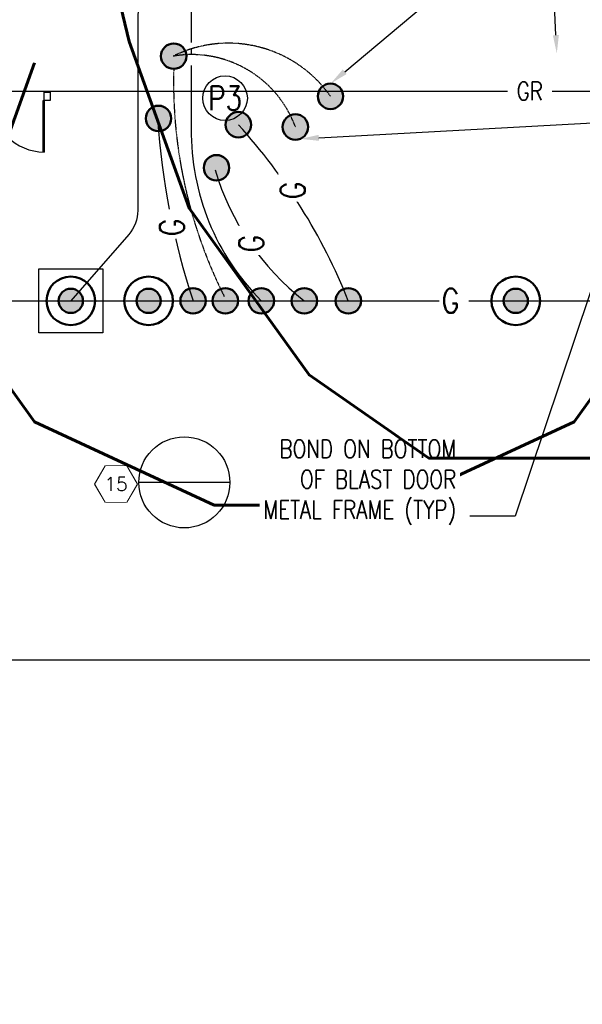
# Model space of a CAD drawing. Header units: inches. Extents: x -25468 to 19105, y -1299 to 1899.
# Tile 4 of 35: x -697 to -327, y -1299 to -651. Entities that reach past the tile are written whole.
import ezdxf
from ezdxf import colors
from ezdxf.entities.mleader import LeaderData, LeaderLine
from ezdxf.enums import TextEntityAlignment as Align
from ezdxf.math import Vec2, Vec3

# ---------------------------------------------------------------- set-up
doc = ezdxf.new("R2010")
doc.units = ezdxf.units.IN
doc.header["$MEASUREMENT"] = 0
doc.set_wipeout_variables(frame=1)
doc.linetypes.add('CENTER2', pattern=[1.125, 0.75, -0.125, 0.125, -0.125])
for name, color, linetype, lineweight in [('E-ANNO-KEYN', 2, 'Continuous', 25), ('E-ANNO-SYMB', 2, 'Continuous', 25), ('E-ANNO-TEXT', 2, 'Continuous', 25), ('E-GRND-CIRC', 4, 'Continuous', 50), ('E-GRND-PLST', 4, 'CENTER2', 50), ('G-Anno-Std-Scrn', 8, 'Continuous', 35), ('G-Bgrd-Std-Scrn', 8, 'Continuous', 35)]:
    doc.layers.add(name, color=color, linetype=linetype, lineweight=lineweight)
doc.layers.add('G-ANNO-SYMB', color=2, linetype='Continuous')
doc.styles.add('Annotative', font='romans.shx', dxfattribs={"width": 0.8, "height": 0.125})
doc.styles.get("Standard").update_dxf_attribs({"font": 'romans.shx', "width": 0.8})
doc.styles.add('Text', font='romans.shx', dxfattribs={"width": 0.8, "height": 0.125})

# ---------------------------------------------------------------- blocks, each defined once
blk = doc.blocks.new('GNDROD')
h = blk.add_hatch(color=256)
edge = h.paths.add_edge_path()
edge.add_arc((0, 0), 0.0625, 0, 360)
for radius in [0.125, 0.0625]:
    blk.add_circle((0, 0), radius)
blk = doc.blocks.new('CONDDN')
h = blk.add_hatch(color=256)
edge = h.paths.add_edge_path()
edge.add_arc((0, 0), 0.0622, 0, 360)
blk.add_circle((0, 0), 0.0622)
blk = doc.blocks.new('POWER REEL')
at = {"layer": 'E-GRND-CIRC', "lineweight": -3}
blk.add_circle((0, 0), 14.68, dxfattribs=at)
at = {"layer": 'E-GRND-CIRC', "lineweight": -3, "style": 'Annotative', "width": 0.8}
blk.add_attdef('PX', text='', height=16, dxfattribs=at).set_placement((0, 0), align=Align.MIDDLE_CENTER)
blk = doc.blocks.new('_DetailCallout')
at = {"transparency": 16777216}
blk.add_line((0.3125, 0), (-0.3125, 0), dxfattribs=at)
blk.add_circle((0, 0), 0.3125, dxfattribs=at)
at = {"layer": 'E-ANNO-SYMB', "transparency": 16777216, "style": 'Annotative', "width": 0.8}
for tag, p in [('SHEETNUMBER', (0, -0.1562)), ('VIEWNUMBER', (0, 0.0208))]:
    blk.add_attdef(tag, text='', height=12, dxfattribs=at).set_placement(p, align=Align.CENTER)
blk = doc.blocks.new('_TagHexagon')
at = {"color": 0, "linetype": 'ByBlock', "transparency": 16777216}
for points in [[(-0.1443, 0), (-0.0722, 0.125), (0.0722, 0.125), (0.1443, 0), (0.0722, -0.125), (-0.0722, -0.125)], [(-0.1423, 0), (-0.0712, 0.1233), (0.0712, 0.1233), (0.1423, 0), (0.0712, -0.1233), (-0.0712, -0.1233)]]:
    blk.add_lwpolyline(points, close=True, dxfattribs=at)
at = {"color": 0, "linetype": 'ByBlock', "lineweight": -3, "transparency": 16777216}
blk.add_wipeout([(-0.1423, 0), (-0.0712, 0.1233), (0.0712, 0.1233), (0.1423, 0), (0.0712, -0.1233), (-0.0712, -0.1233)], dxfattribs=at)
at = {"color": 0, "transparency": 16777216, "style": 'Text'}
blk.add_attdef('TAGNUMBER', text='', height=0.0938, dxfattribs=at).set_placement((0, -0.0469), align=Align.CENTER)
blk = doc.blocks.new('*U13')
at = {"linetype": 'Continuous', "lineweight": -3}
blk.add_line((0.3125, 0), (23.3117, 0), dxfattribs=at)
at = {"linetype": 'Continuous', "lineweight": -3, "style": 'Annotative', "width": 0.8}
blk.add_attdef('X#', text='', height=0.125, dxfattribs=at).set_placement((0, 0.0469), align=Align.BOTTOM_CENTER)
blk.add_attdef('X-###', text='', height=0.125, dxfattribs=at).set_placement((0, -0.0469), align=Align.TOP_CENTER)

msp = doc.modelspace()

# ---------------------------------------------------------------- linework, layer by layer
at = {"layer": 'E-GRND-CIRC', "lineweight": -3}
msp.add_line((-584.0724, -543.8271), (-584.0724, -665.834), dxfattribs=at)
for points in [[(648.0157, -380), (648.0157, 36), (-648.0157, 36), (-648.0157, -380), (-850.3421, -380), (-850.3421, -836), (850.3734, -836), (850.3734, -380)], [(-684.5416, -857.1353), (-684.5416, -814.8647), (-642.271, -814.8647), (-642.271, -857.1353)]]:
    msp.add_lwpolyline(points, close=True, dxfattribs=at)
msp.add_arc((-122.615, -683.7359), 484.791, 183.8572752, 198.3054078, dxfattribs=at)
at = {"layer": 'E-GRND-PLST', "lineweight": -3, "ltscale": 0.5}
for centre, radius, start, end in [((-559.564, -748.4281), 82.0633, 35.036345, 116.3459159), ((-280.4246, -691.8779), 315.3238, 178.4397417, 206.6491465)]:
    msp.add_arc(centre, radius, start, end, dxfattribs=at)
at = {"layer": 'G-Anno-Std-Scrn', "lineweight": -3}
for points in [[(-676.9844, -703.9932), (-680.9844, -703.9932), (-680.9844, -698.6333), (-676.9844, -698.6333)], [(-680.9844, -703.994), (-680.9844, -738), (-681.651, -738), (-681.651, -703.994)]]:
    msp.add_lwpolyline(points, close=True, dxfattribs=at)
msp.add_arc((-680.9844, -703.994), 34, 180, 270, dxfattribs=at)
at = {"layer": 'G-Bgrd-Std-Scrn', "lineweight": -3}
msp.add_line((-976, -698), (896.7796, -698), dxfattribs=at)

# ---------------------------------------------------------------- block references
at = {"layer": 'E-GRND-CIRC', "lineweight": -3, "yscale": 135, "zscale": 135}
for p, xscale in [((-595.6315, -674.8886), -135), ((-492.3715, -701.3159), -135), ((-515.4875, -721.5253), -135), ((-582.8735, -836), 135), ((-561.6527, -836), -135), ((-537.9527, -836), -135)]:
    msp.add_blockref('CONDDN', p, dxfattribs=dict(at, xscale=xscale))
at = {"layer": 'E-GRND-CIRC', "lineweight": -3, "rotation": 270}
for name, p, xscale, yscale, zscale in [('CONDDN', (-605.6524, -715.9191), -135, 135, 135), ('CONDDN', (-553.0225, -720.0253), -135, 135, 135), ('GNDROD', (-663.4063, -836), -128, 128, 128), ('GNDROD', (-612.1901, -836), 128, 128, 128), ('GNDROD', (-370.3421, -836), 128, 128, 128)]:
    msp.add_blockref(name, p, dxfattribs=dict(at, xscale=xscale, yscale=yscale, zscale=zscale))
at = {"layer": 'G-ANNO-SYMB', "lineweight": -3, "xscale": 96, "yscale": 96, "zscale": 96}
msp.add_blockref('*U13', (-1089.0879, -1072.3434), dxfattribs=at)

# ---------------------------------------------------------------- next in the draw order: leaders
at = {"layer": 'E-ANNO-TEXT', "lineweight": -3}
ml = msp.add_multileader_mtext('Standard', dxfattribs=at)
ml.set_content('BOND TO BLAST DOOR POWER \\PREEL (TYP)', color=256, style='Annotative')
ml.set_leader_properties(color=1)
ml.build(insert=Vec2(0, 0))
ml.multileader.update_dxf_attribs({"text_right_attachment_type": 3, "dogleg_length": 0.36, "arrow_head_size": 12, "scale": 96})
ctx = ml.context
ctx.base_point, ctx.scale, ctx.char_height, ctx.arrow_head_size, ctx.landing_gap_size, ctx.plane_origin = Vec3(375.8015, -565.2439), 96, 12, 12, 9, Vec3(511.0653, -691.5189)
ctx.right_attachment, ctx.text_align_type = 3, 2
notes = []
notes.append((ctx, [(1, (1, 1, 0), (529.7314, -607.5296), (-1, 0), 20.2727, [(0, [(564.6493, -693.6179)], 0, [])])]))
ctx.mtext.insert, ctx.mtext.width, ctx.mtext.alignment, ctx.mtext.flow_direction = Vec3(500.4587, -557.2439), 122.879807, 3, 5
ctx.mtext.has_bg_fill, ctx.mtext.bg_color, ctx.mtext.bg_scale_factor, ctx.mtext.bg_transparency, ctx.mtext.use_window_bg_color = 1, -1073741824, 1.2, 0, 1
at = {"layer": 'E-GRND-CIRC', "lineweight": -3}
ml = msp.add_multileader_mtext('Standard', dxfattribs=at)
ml.set_content('G', color=(0, 178, 178), style='Annotative')
ml.set_leader_properties(color=1)
ml.build(insert=Vec2(0, 0))
ml.multileader.update_dxf_attribs({"leader_type": 0, "text_right_attachment_type": 3, "dogleg_length": 0.36, "arrow_head_size": 16, "scale": 128})
ctx = ml.context
ctx.base_point, ctx.scale, ctx.char_height, ctx.arrow_head_size, ctx.landing_gap_size, ctx.plane_origin = Vec3(-420.3991, -835.8977), 128, 16, 16, 1.3333, Vec3(-299.5389, -831.1583)
ctx.right_attachment = 3
notes.append((ctx, [(1, (1, 1, 0), (-453.6365, -835.8977), (1, 0), 33.2374, [(1, [(-482.3137, -882.9276)], 0, [])])]))
ctx.mtext.insert, ctx.mtext.flow_direction = Vec3(-419.0658, -827.8977), 5
ctx.mtext.has_bg_fill, ctx.mtext.bg_color, ctx.mtext.bg_scale_factor, ctx.mtext.bg_transparency, ctx.mtext.use_window_bg_color = 1, -1073741824, 1.1, 0, 1
for ctx, leaders in notes:
    for number, flags, end, landing, length, lines in leaders:
        leader = LeaderData()
        leader.index, (leader.has_last_leader_line, leader.has_dogleg_vector, leader.attachment_direction) = number, flags
        leader.last_leader_point, leader.dogleg_vector, leader.dogleg_length = Vec3(end), Vec3(landing), length
        for number, points, colour, breaks in lines:
            line = LeaderLine()
            line.index, line.vertices, line.color, line.breaks = number, Vec3.list(points), colors.encode_raw_color(colour), breaks
            leader.lines.append(line)
        ctx.leaders.append(leader)

# ---------------------------------------------------------------- next in the draw order: linework, layer by layer
msp.add_line((-584.0724, -670.5179), (-584.0724, -673.4632), dxfattribs=at)
msp.add_arc((-838.4266, -978.7628), 385.228, 21.7521934, 42.1943549, dxfattribs=at)
at = {"layer": 'E-GRND-PLST', "lineweight": -3, "ltscale": 0.5}
msp.add_arc((-583.7891, -746.6283), 72.7686, 20.1800184, 99.6464602, dxfattribs=at)

# ---------------------------------------------------------------- next in the draw order: block references
at = {"layer": 'E-GRND-CIRC', "lineweight": -3}
msp.add_blockref('POWER REEL', (-561.7951, -702.547), dxfattribs=at).add_auto_attribs({'PX': 'P3'})
at = {"layer": 'E-GRND-CIRC', "lineweight": -3, "xscale": 135, "yscale": 135, "zscale": 135}
msp.add_blockref('CONDDN', (-480.6287, -836), dxfattribs=at)

# ---------------------------------------------------------------- next in the draw order: leaders
at = {"layer": 'G-Bgrd-Std-Scrn', "lineweight": -3}
ml = msp.add_multileader_mtext('Standard', dxfattribs=at)
ml.set_content('GR', color=256, style='Annotative')
ml.set_leader_properties(color=256)
ml.build(insert=Vec2(0, 0))
ml.multileader.update_dxf_attribs({"leader_type": 0, "text_right_attachment_type": 3, "dogleg_length": 0.36, "arrow_head_size": 12})
ctx = ml.context
ctx.base_point, ctx.char_height, ctx.arrow_head_size, ctx.landing_gap_size, ctx.plane_origin = Vec3(-378.738, -697.8977), 12, 12, 9, Vec3(-249.5684, -699.1583)
ctx.right_attachment = 3
notes = []
notes.append((ctx, [(1, (1, 1, 0), (-403.6661, -697.8977), (1, 0), 24.9281, [(1, [(-432.3432, -750.9276)], 0, [])])]))
ctx.mtext.insert, ctx.mtext.flow_direction = Vec3(-369.738, -691.8977), 5
ctx.mtext.has_bg_fill, ctx.mtext.bg_color, ctx.mtext.bg_scale_factor, ctx.mtext.bg_transparency, ctx.mtext.use_window_bg_color = 1, -1027028792, 1.5, 0, 1
for ctx, leaders in notes:
    for number, flags, end, landing, length, lines in leaders:
        leader = LeaderData()
        leader.index, (leader.has_last_leader_line, leader.has_dogleg_vector, leader.attachment_direction) = number, flags
        leader.last_leader_point, leader.dogleg_vector, leader.dogleg_length = Vec3(end), Vec3(landing), length
        for number, points, colour, breaks in lines:
            line = LeaderLine()
            line.index, line.vertices, line.color, line.breaks = number, Vec3.list(points), colors.encode_raw_color(colour), breaks
            leader.lines.append(line)
        ctx.leaders.append(leader)

# ---------------------------------------------------------------- next in the draw order: leaders
at = {"layer": 'E-ANNO-TEXT', "lineweight": -3}
ml = msp.add_multileader_mtext('Standard', dxfattribs=at)
ml.set_content('GUARD \\PRAILS\\P(TYP)', color=256, style='Annotative')
ml.set_leader_properties(color=1)
ml.build(insert=Vec2(0, 0))
ml.multileader.update_dxf_attribs({"text_right_attachment_type": 3, "dogleg_length": 0.36, "arrow_head_size": 12, "scale": 96})
ctx = ml.context
ctx.base_point, ctx.scale, ctx.char_height, ctx.arrow_head_size, ctx.landing_gap_size, ctx.plane_origin = Vec3(-14.2418, -580.0019), 96, 12, 12, 9, Vec3(50.3701, -597.7847)
ctx.right_attachment, ctx.text_align_type = 3, 2
notes = []
notes.append((ctx, [(1, (1, 1, 0), (61.0985, -622.2876), (-1, 0), 12.9974, [(0, [(64.4509, -698)], 0, [])])]))
ctx.mtext.insert, ctx.mtext.width, ctx.mtext.alignment, ctx.mtext.flow_direction = Vec3(39.1011, -572.0019), 48.081056, 3, 5
at = {"layer": 'E-GRND-CIRC', "lineweight": -3}
ml = msp.add_multileader_mtext('Standard', dxfattribs=at)
ml.set_content('G', color=(0, 178, 178), style='Annotative')
ml.set_leader_properties(color=1)
ml.build(insert=Vec2(0, 0))
ml.multileader.update_dxf_attribs({"leader_type": 0, "text_right_attachment_type": 3, "dogleg_length": 0.36, "arrow_head_size": 16, "scale": 128})
ctx = ml.context
ctx.base_point, ctx.scale, ctx.char_height, ctx.arrow_head_size, ctx.landing_gap_size, ctx.plane_origin, ctx.plane_x_axis, ctx.plane_y_axis = Vec3(-517.2066, -781.1238), 128, 16, 16, 12, Vec3(-542.0384, -637.7474), Vec3(0, 1), Vec3(-1, 0)
ctx.right_attachment = 3
notes.append((ctx, [(1, (1, 1, 0), (-517.2066, -814.3612), (0, 1), 33.2374, [(1, [(-490.2692, -820.5222)], 0, [])])]))
ctx.mtext.insert, ctx.mtext.text_direction, ctx.mtext.rotation, ctx.mtext.flow_direction = Vec3(-525.2066, -769.1238), Vec3(0, 1), 1.57079633, 5
ctx.mtext.has_bg_fill, ctx.mtext.bg_color, ctx.mtext.bg_scale_factor, ctx.mtext.bg_transparency, ctx.mtext.use_window_bg_color = 1, -1073741824, 1.1, 0, 1
for ctx, leaders in notes:
    for number, flags, end, landing, length, lines in leaders:
        leader = LeaderData()
        leader.index, (leader.has_last_leader_line, leader.has_dogleg_vector, leader.attachment_direction) = number, flags
        leader.last_leader_point, leader.dogleg_vector, leader.dogleg_length = Vec3(end), Vec3(landing), length
        for number, points, colour, breaks in lines:
            line = LeaderLine()
            line.index, line.vertices, line.color, line.breaks = number, Vec3.list(points), colors.encode_raw_color(colour), breaks
            leader.lines.append(line)
        ctx.leaders.append(leader)

# ---------------------------------------------------------------- next in the draw order: leaders
at = {"layer": 'E-ANNO-KEYN', "lineweight": -3}
ml = msp.add_multileader_block('Standard', dxfattribs=at)
ml.set_content('_TagHexagon', color=256, scale=96)
ml.set_attribute('TAGNUMBER', '6', width=0)
ml.set_leader_properties(color=1, linetype='ByLayer', lineweight=-1)
ml.build(insert=Vec2(0, 0))
ml.multileader.update_dxf_attribs({"text_right_attachment_type": 3, "dogleg_length": 0.36, "arrow_head_size": 12, "scale": 96})
ctx = ml.context
ctx.base_point, ctx.scale, ctx.char_height, ctx.arrow_head_size, ctx.landing_gap_size, ctx.plane_origin = Vec3(-1178.4154, -858.0735), 96, 0.135, 12, 0.0675, Vec3(-1179.4408, -860.2778)
ctx.right_attachment = 3
notes = []
notes.append((ctx, [(0, (0, 0, 0), (0, 0), (1, 0), 1, [])]))
ctx.block.insert = Vec3(-1159.9402, -858.0735)
ml = msp.add_multileader_block('Standard', dxfattribs=at)
ml.set_content('_TagHexagon', color=256, scale=96)
ml.set_attribute('TAGNUMBER', '15', width=0)
ml.set_leader_properties(color=1, linetype='ByLayer', lineweight=-1)
ml.build(insert=Vec2(0, 0))
ml.multileader.update_dxf_attribs({"text_right_attachment_type": 3, "dogleg_length": 0.36, "arrow_head_size": 12, "scale": 96})
ctx = ml.context
ctx.base_point, ctx.scale, ctx.char_height, ctx.arrow_head_size, ctx.landing_gap_size, ctx.plane_origin = Vec3(-652.1062, -956.6745), 96, 0.135, 12, 0.0675, Vec3(-653.1316, -958.8788)
ctx.right_attachment = 3
notes.append((ctx, [(0, (0, 0, 0), (0, 0), (1, 0), 1, [])]))
ctx.block.insert = Vec3(-633.631, -956.6745)
at = {"layer": 'E-ANNO-SYMB', "lineweight": -3}
ml = msp.add_multileader_block('Standard', dxfattribs=at)
ml.set_content('_DetailCallout', color=256, scale=96)
ml.set_attribute('VIEWNUMBER', 'C1', width=0)
ml.set_attribute('SHEETNUMBER', 'E-508', width=0)
ml.set_leader_properties(color=1, linetype='ByLayer', lineweight=-1)
ml.build(insert=Vec2(0, 0))
ml.multileader.update_dxf_attribs({"text_right_attachment_type": 6, "dogleg_length": 0.09, "arrow_head_size": 12, "scale": 96})
ctx = ml.context
ctx.base_point, ctx.scale, ctx.char_height, ctx.arrow_head_size, ctx.landing_gap_size, ctx.plane_origin = Vec3(43.5351, -406.6292), 96, 17.28, 12, 8.64, Vec3(211.0948, -464.0208)
ctx.right_attachment = 6
notes.append((ctx, [(1, (1, 1, 0), (176.9632, -406.6292), (-1, 0), 79.6682, [(0, [(193.0907, -685.774)], 0, [])])]))
ctx.block.insert = Vec3(70.4151, -406.6292)
ml = msp.add_multileader_block('Standard', dxfattribs=at)
ml.set_content('_DetailCallout', color=256, scale=96)
ml.set_attribute('VIEWNUMBER', 'C1', width=0)
ml.set_attribute('SHEETNUMBER', 'E-511', width=0)
ml.set_leader_properties(color=1, linetype='ByLayer', lineweight=-1)
ml.build(insert=Vec2(0, 0))
ml.multileader.update_dxf_attribs({"text_right_attachment_type": 6, "dogleg_length": 0.09, "arrow_head_size": 12, "scale": 96})
ctx = ml.context
ctx.base_point, ctx.scale, ctx.char_height, ctx.arrow_head_size, ctx.landing_gap_size, ctx.plane_origin = Vec3(-624.4862, -955.5192), 96, 17.28, 12, 8.64, Vec3(-474.5613, -1012.9109)
ctx.right_attachment = 6
notes.append((ctx, [(0, (0, 0, 0), (0, 0), (1, 0), 1, [])]))
ctx.block.insert = Vec3(-588.6462, -955.5192)
for ctx, leaders in notes:
    for number, flags, end, landing, length, lines in leaders:
        leader = LeaderData()
        leader.index, (leader.has_last_leader_line, leader.has_dogleg_vector, leader.attachment_direction) = number, flags
        leader.last_leader_point, leader.dogleg_vector, leader.dogleg_length = Vec3(end), Vec3(landing), length
        for number, points, colour, breaks in lines:
            line = LeaderLine()
            line.index, line.vertices, line.color, line.breaks = number, Vec3.list(points), colors.encode_raw_color(colour), breaks
            leader.lines.append(line)
        ctx.leaders.append(leader)

# ---------------------------------------------------------------- next in the draw order: leaders
at = {"layer": 'E-ANNO-TEXT', "lineweight": -3}
ml = msp.add_multileader_mtext('Standard', dxfattribs=at)
ml.set_content('BOND ON TOP OF \\PBLAST DOOR METAL \\PFRAME (TYP)', color=256, style='Annotative')
ml.set_leader_properties(color=1)
ml.build(insert=Vec2(0, 0))
ml.multileader.update_dxf_attribs({"text_right_attachment_type": 3, "dogleg_length": 0.36, "arrow_head_size": 12, "scale": 96})
ctx = ml.context
ctx.base_point, ctx.scale, ctx.char_height, ctx.arrow_head_size, ctx.landing_gap_size, ctx.plane_origin = Vec3(-476.5149, -498.9574), 96, 12, 12, 9, Vec3(-538.9833, -628.3853)
ctx.right_attachment, ctx.text_align_type = 3, 1
notes = []
notes.append((ctx, [(1, (1, 1, 0), (-311.409, -541.2432), (-1, 0), 5.8488, [(0, [(-492.1887, -692.8624)], 0, []), (1, [(-306.9617, -702.1089)], 0, [])])]))
ctx.mtext.insert, ctx.mtext.defined_height, ctx.mtext.alignment, ctx.mtext.flow_direction = Vec3(-396.8864, -490.9574), 0.6264, 2, 5
ctx.mtext.has_bg_fill, ctx.mtext.bg_color, ctx.mtext.bg_scale_factor, ctx.mtext.bg_transparency, ctx.mtext.use_window_bg_color = 1, -1073741824, 1.1, 0, 1
ml = msp.add_multileader_mtext('Standard', dxfattribs=at)
ml.set_content('BOND ON BOTTOM \\POF BLAST DOOR \\PMETAL FRAME (TYP)', color=256, style='Annotative')
ml.set_leader_properties(color=1)
ml.build(insert=Vec2(0, 0))
ml.multileader.update_dxf_attribs({"text_right_attachment_type": 3, "dogleg_length": 0.36, "arrow_head_size": 12, "scale": 96})
ctx = ml.context
ctx.base_point, ctx.scale, ctx.char_height, ctx.arrow_head_size, ctx.landing_gap_size, ctx.plane_origin = Vec3(-560.7432, -935.4679), 96, 12, 12, 9, Vec3(-287.5724, -1160.1868)
ctx.right_attachment, ctx.text_align_type = 3, 2
notes.append((ctx, [(0, (1, 1, 0), (-370.6768, -977.7536), (-1, 0), 29.895, [(0, [(-512.031, -729.3204), (-283.2686, -716.8239)], 0, [])])]))
ctx.mtext.insert, ctx.mtext.alignment, ctx.mtext.flow_direction = Vec3(-409.5718, -927.4679), 3, 5
ctx.mtext.has_bg_fill, ctx.mtext.bg_color, ctx.mtext.bg_scale_factor, ctx.mtext.bg_transparency, ctx.mtext.use_window_bg_color = 1, -1073741824, 1.2, 0, 1
for ctx, leaders in notes:
    for number, flags, end, landing, length, lines in leaders:
        leader = LeaderData()
        leader.index, (leader.has_last_leader_line, leader.has_dogleg_vector, leader.attachment_direction) = number, flags
        leader.last_leader_point, leader.dogleg_vector, leader.dogleg_length = Vec3(end), Vec3(landing), length
        for number, points, colour, breaks in lines:
            line = LeaderLine()
            line.index, line.vertices, line.color, line.breaks = number, Vec3.list(points), colors.encode_raw_color(colour), breaks
            leader.lines.append(line)
        ctx.leaders.append(leader)

# ---------------------------------------------------------------- next in the draw order: linework, layer by layer
at = {"layer": 'E-GRND-CIRC', "lineweight": -3}
msp.add_arc((-405.4782, -702.0934), 169.6507, 196.3177626, 232.120899, dxfattribs=at)

# ---------------------------------------------------------------- next in the draw order: block references
at = {"layer": 'E-GRND-CIRC', "lineweight": -3, "xscale": -135, "yscale": 135, "zscale": 135, "rotation": 270}
msp.add_blockref('CONDDN', (-567.4528, -748.3733), dxfattribs=at)
at = {"layer": 'E-GRND-CIRC', "lineweight": -3, "xscale": -135, "yscale": 135, "zscale": 135}
msp.add_blockref('CONDDN', (-509.6433, -836), dxfattribs=at)

# ---------------------------------------------------------------- next in the draw order: leaders
at = {"layer": 'E-ANNO-SYMB', "lineweight": -3}
ml = msp.add_multileader_block('Standard', dxfattribs=at)
ml.set_content('_DetailCallout', color=256, scale=96)
ml.set_attribute('VIEWNUMBER', 'C1', width=0)
ml.set_attribute('SHEETNUMBER', 'E-511', width=0)
ml.set_leader_properties(color=1, linetype='ByLayer', lineweight=-1)
ml.build(insert=Vec2(0, 0))
ml.multileader.update_dxf_attribs({"text_right_attachment_type": 6, "dogleg_length": 0.09, "arrow_head_size": 12, "scale": 96})
ctx = ml.context
ctx.base_point, ctx.scale, ctx.char_height, ctx.arrow_head_size, ctx.landing_gap_size, ctx.plane_origin = Vec3(-327.8623, -509.99), 96, 17.28, 12, 8.64, Vec3(-177.9373, -567.3817)
ctx.right_attachment = 6
notes = []
notes.append((ctx, [(0, (0, 0, 0), (0, 0), (1, 0), 1, [])]))
ctx.block.insert = Vec3(-292.0223, -509.99)
at = {"layer": 'E-ANNO-TEXT', "lineweight": -3}
ml = msp.add_multileader_mtext('Standard', dxfattribs=at)
ml.set_content('BOND TO BLAST DOOR GROUND REEL (TYP)', color=256, style='Annotative')
ml.set_leader_properties(color=1)
ml.build(insert=Vec2(0, 0))
ml.multileader.update_dxf_attribs({"text_right_attachment_type": 3, "dogleg_length": 0.36, "arrow_head_size": 12, "scale": 96})
ctx = ml.context
ctx.base_point, ctx.scale, ctx.char_height, ctx.arrow_head_size, ctx.landing_gap_size, ctx.plane_origin = Vec3(-8.9546, -478.7476), 96, 12, 12, 9, Vec3(426.9828, -656.6204)
ctx.right_attachment, ctx.text_align_type = 3, 2
notes.append((ctx, [(0, (1, 1, 0), (142.9045, -521.0333), (-1, 0), 18.202, [(0, [(159.7315, -710.4679)], 0, [])])]))
ctx.mtext.insert, ctx.mtext.width, ctx.mtext.alignment, ctx.mtext.flow_direction = Vec3(115.7026, -470.7476), 120.671566, 3, 5
for ctx, leaders in notes:
    for number, flags, end, landing, length, lines in leaders:
        leader = LeaderData()
        leader.index, (leader.has_last_leader_line, leader.has_dogleg_vector, leader.attachment_direction) = number, flags
        leader.last_leader_point, leader.dogleg_vector, leader.dogleg_length = Vec3(end), Vec3(landing), length
        for number, points, colour, breaks in lines:
            line = LeaderLine()
            line.index, line.vertices, line.color, line.breaks = number, Vec3.list(points), colors.encode_raw_color(colour), breaks
            leader.lines.append(line)
        ctx.leaders.append(leader)

# ---------------------------------------------------------------- next in the draw order: leaders
at = {"layer": 'E-GRND-CIRC', "lineweight": -3}
ml = msp.add_multileader_mtext('Standard', dxfattribs=at)
ml.set_content('G', color=(0, 178, 178), style='Annotative')
ml.set_leader_properties(color=1)
ml.build(insert=Vec2(0, 0))
ml.multileader.update_dxf_attribs({"leader_type": 0, "text_right_attachment_type": 3, "dogleg_length": 0.36, "arrow_head_size": 16, "scale": 128})
ctx = ml.context
ctx.base_point, ctx.scale, ctx.char_height, ctx.arrow_head_size, ctx.landing_gap_size, ctx.plane_origin, ctx.plane_x_axis, ctx.plane_y_axis = Vec3(-544.5714, -816.1469), 128, 16, 16, 12, Vec3(-543.3108, -695.2867), Vec3(0, 1), Vec3(-1, 0)
ctx.right_attachment = 3
notes = []
notes.append((ctx, [(1, (1, 1, 0), (-544.5714, -849.3844), (0, 1), 33.2374, [(1, [(-491.5415, -878.0615)], 0, [])])]))
ctx.mtext.insert, ctx.mtext.text_direction, ctx.mtext.rotation, ctx.mtext.flow_direction = Vec3(-552.5714, -804.1469), Vec3(0, 1), 1.57079633, 5
ctx.mtext.has_bg_fill, ctx.mtext.bg_color, ctx.mtext.bg_scale_factor, ctx.mtext.bg_transparency, ctx.mtext.use_window_bg_color = 1, -1073741824, 1.1, 0, 1
for ctx, leaders in notes:
    for number, flags, end, landing, length, lines in leaders:
        leader = LeaderData()
        leader.index, (leader.has_last_leader_line, leader.has_dogleg_vector, leader.attachment_direction) = number, flags
        leader.last_leader_point, leader.dogleg_vector, leader.dogleg_length = Vec3(end), Vec3(landing), length
        for number, points, colour, breaks in lines:
            line = LeaderLine()
            line.index, line.vertices, line.color, line.breaks = number, Vec3.list(points), colors.encode_raw_color(colour), breaks
            leader.lines.append(line)
        ctx.leaders.append(leader)

# ---------------------------------------------------------------- next in the draw order: leaders
ml = msp.add_multileader_mtext('Standard', dxfattribs=at)
ml.set_content('G', color=(0, 178, 178), style='Annotative')
ml.set_leader_properties(color=1)
ml.build(insert=Vec2(0, 0))
ml.multileader.update_dxf_attribs({"leader_type": 0, "text_right_attachment_type": 3, "dogleg_length": 0.36, "arrow_head_size": 16, "scale": 128})
ctx = ml.context
ctx.base_point, ctx.scale, ctx.char_height, ctx.arrow_head_size, ctx.landing_gap_size, ctx.plane_origin, ctx.plane_x_axis, ctx.plane_y_axis = Vec3(-596.7878, -805.4466), 128, 16, 16, 12, Vec3(-595.5271, -684.5864), Vec3(0, 1), Vec3(-1, 0)
ctx.right_attachment = 3
notes = []
notes.append((ctx, [(1, (1, 1, 0), (-596.7878, -838.684), (0, 1), 33.2374, [(1, [(-543.7579, -867.3612)], 0, [])])]))
ctx.mtext.insert, ctx.mtext.text_direction, ctx.mtext.rotation, ctx.mtext.flow_direction = Vec3(-604.7878, -793.4466), Vec3(0, 1), 1.57079633, 5
ctx.mtext.has_bg_fill, ctx.mtext.bg_color, ctx.mtext.bg_scale_factor, ctx.mtext.bg_transparency, ctx.mtext.use_window_bg_color = 1, -1073741824, 1.1, 0, 1
for ctx, leaders in notes:
    for number, flags, end, landing, length, lines in leaders:
        leader = LeaderData()
        leader.index, (leader.has_last_leader_line, leader.has_dogleg_vector, leader.attachment_direction) = number, flags
        leader.last_leader_point, leader.dogleg_vector, leader.dogleg_length = Vec3(end), Vec3(landing), length
        for number, points, colour, breaks in lines:
            line = LeaderLine()
            line.index, line.vertices, line.color, line.breaks = number, Vec3.list(points), colors.encode_raw_color(colour), breaks
            leader.lines.append(line)
        ctx.leaders.append(leader)

# ---------------------------------------------------------------- next in the draw order: linework, layer by layer
for points in [[(-562.6499, -625.6971), (-595.3638, -625.6971, 0.41421356), (-619.3638, -649.6971), (-619.3638, -776.4505, -0.18108816), (-625.2666, -792.214), (-663.4063, -836)], [(-584.0724, -681.1008), (-584.0724, -722.7509, 0.20124467), (-537.9527, -836)]]:
    msp.add_lwpolyline(points, format="xyb", dxfattribs=at)

# ---------------------------------------------------------------- next in the draw order: leaders
at = {"layer": 'E-ANNO-SYMB', "lineweight": -3}
ml = msp.add_multileader_block('Standard', dxfattribs=at)
ml.set_content('_DetailCallout', color=256, scale=-96)
ml.set_attribute('VIEWNUMBER', 'A2', width=0)
ml.set_attribute('SHEETNUMBER', 'E-513', width=0)
ml.set_leader_properties(color=1, linetype='ByLayer', lineweight=-1)
ml.build(insert=Vec2(0, 0))
ml.multileader.update_dxf_attribs({"text_right_attachment_type": 6, "dogleg_length": 0.09, "arrow_head_size": 12, "scale": 96})
ctx = ml.context
ctx.base_point, ctx.scale, ctx.char_height, ctx.arrow_head_size, ctx.landing_gap_size, ctx.plane_origin = Vec3(-49.8088, -477.3156), 96, 17.28, 12, 8.64, Vec3(-165.3103, -534.7073)
ctx.right_attachment, ctx.text_align_type = 6, 2
notes = []
notes.append((ctx, [(0, (0, 0, 0), (0, 0), (1, 0), 1, [])]))
ctx.block.insert, ctx.block.scale = Vec3(-31.8888, -477.3156), Vec3(-96, 96, 96)
ml = msp.add_multileader_block('Standard', dxfattribs=at)
ml.set_content('_DetailCallout', color=256, scale=96)
ml.set_attribute('VIEWNUMBER', 'A4', width=0)
ml.set_attribute('SHEETNUMBER', 'E-513', width=0)
ml.set_leader_properties(color=1, linetype='ByLayer', lineweight=-1)
ml.build(insert=Vec2(0, 0))
ml.multileader.update_dxf_attribs({"text_right_attachment_type": 6, "dogleg_length": 0.09, "arrow_head_size": 12, "scale": 96})
ctx = ml.context
ctx.base_point, ctx.scale, ctx.char_height, ctx.arrow_head_size, ctx.landing_gap_size, ctx.plane_origin = Vec3(315.4418, -565.3432), 96, 17.28, 12, 8.64, Vec3(484.7033, -622.7348)
ctx.right_attachment = 6
notes.append((ctx, [(0, (0, 0, 0), (0, 0), (1, 0), 1, [])]))
ctx.block.insert = Vec3(351.2818, -565.3432)
ml = msp.add_multileader_block('Standard', dxfattribs=at)
ml.set_content('_DetailCallout', color=256, scale=96)
ml.set_attribute('VIEWNUMBER', 'C3', width=0)
ml.set_attribute('SHEETNUMBER', 'E-504', width=0)
ml.set_leader_properties(color=1, linetype='ByLayer', lineweight=-1)
ml.build(insert=Vec2(0, 0))
ml.multileader.update_dxf_attribs({"text_right_attachment_type": 6, "dogleg_length": 0.09, "arrow_head_size": 12, "scale": 96})
ctx = ml.context
ctx.base_point, ctx.scale, ctx.char_height, ctx.arrow_head_size, ctx.landing_gap_size, ctx.plane_origin = Vec3(-9.1474, -941.5905), 96, 17.28, 12, 8.64, Vec3(160.114, -998.9822)
ctx.right_attachment = 6
notes.append((ctx, [(0, (0, 0, 0), (0, 0), (1, 0), 1, [])]))
ctx.block.insert = Vec3(26.6926, -941.5905)
for ctx, leaders in notes:
    for number, flags, end, landing, length, lines in leaders:
        leader = LeaderData()
        leader.index, (leader.has_last_leader_line, leader.has_dogleg_vector, leader.attachment_direction) = number, flags
        leader.last_leader_point, leader.dogleg_vector, leader.dogleg_length = Vec3(end), Vec3(landing), length
        for number, points, colour, breaks in lines:
            line = LeaderLine()
            line.index, line.vertices, line.color, line.breaks = number, Vec3.list(points), colors.encode_raw_color(colour), breaks
            leader.lines.append(line)
        ctx.leaders.append(leader)

# ---------------------------------------------------------------- next in the draw order: leaders
at = {"layer": 'E-ANNO-TEXT', "lineweight": -3}
ml = msp.add_multileader_mtext('Standard', dxfattribs=at)
ml.set_content('HEADWALL \\P(TYP)', color=256, style='Annotative')
ml.set_leader_properties(color=1)
ml.build(insert=Vec2(0, 0))
ml.multileader.update_dxf_attribs({"text_right_attachment_type": 3, "dogleg_length": 0.36, "arrow_head_size": 12, "scale": 96})
ctx = ml.context
ctx.base_point, ctx.scale, ctx.char_height, ctx.arrow_head_size, ctx.landing_gap_size, ctx.plane_origin = Vec3(-445.1337, -601.0751), 96, 12, 12, 9, Vec3(-590.4185, -773.5251)
ctx.right_attachment, ctx.text_align_type = 3, 2
notes = []
notes.append((ctx, [(1, (1, 1, 0), (-345.748, -623.3609), (-1, 0), 12.3571, [(0, [(-343.329, -673.0595)], 0, [])])]))
ctx.mtext.insert, ctx.mtext.width, ctx.mtext.alignment, ctx.mtext.flow_direction = Vec3(-367.1051, -593.0751), 75.183497, 3, 5
ctx.mtext.has_bg_fill, ctx.mtext.bg_color, ctx.mtext.bg_scale_factor, ctx.mtext.bg_transparency, ctx.mtext.use_window_bg_color = 1, -1073741824, 1.2, 0, 1
for ctx, leaders in notes:
    for number, flags, end, landing, length, lines in leaders:
        leader = LeaderData()
        leader.index, (leader.has_last_leader_line, leader.has_dogleg_vector, leader.attachment_direction) = number, flags
        leader.last_leader_point, leader.dogleg_vector, leader.dogleg_length = Vec3(end), Vec3(landing), length
        for number, points, colour, breaks in lines:
            line = LeaderLine()
            line.index, line.vertices, line.color, line.breaks = number, Vec3.list(points), colors.encode_raw_color(colour), breaks
            leader.lines.append(line)
        ctx.leaders.append(leader)

# ---------------------------------------------------------------- next in the draw order: leaders
at = {"layer": 'E-ANNO-SYMB', "lineweight": -3}
ml = msp.add_multileader_block('Standard', dxfattribs=at)
ml.set_content('_DetailCallout', color=256, scale=96)
ml.set_attribute('VIEWNUMBER', 'C3', width=0)
ml.set_attribute('SHEETNUMBER', 'E-504', width=0)
ml.set_leader_properties(color=1, linetype='ByLayer', lineweight=-1)
ml.build(insert=Vec2(0, 0))
ml.multileader.update_dxf_attribs({"text_right_attachment_type": 6, "dogleg_length": 0.09, "arrow_head_size": 12, "scale": 96})
ctx = ml.context
ctx.base_point, ctx.scale, ctx.char_height, ctx.arrow_head_size, ctx.landing_gap_size, ctx.plane_origin = Vec3(470.4718, -941.5905), 96, 17.28, 12, 8.64, Vec3(639.7332, -998.9822)
ctx.right_attachment = 6
notes = []
notes.append((ctx, [(0, (0, 0, 0), (0, 0), (1, 0), 1, [])]))
ctx.block.insert = Vec3(506.3118, -941.5905)
for ctx, leaders in notes:
    for number, flags, end, landing, length, lines in leaders:
        leader = LeaderData()
        leader.index, (leader.has_last_leader_line, leader.has_dogleg_vector, leader.attachment_direction) = number, flags
        leader.last_leader_point, leader.dogleg_vector, leader.dogleg_length = Vec3(end), Vec3(landing), length
        for number, points, colour, breaks in lines:
            line = LeaderLine()
            line.index, line.vertices, line.color, line.breaks = number, Vec3.list(points), colors.encode_raw_color(colour), breaks
            leader.lines.append(line)
        ctx.leaders.append(leader)

doc.saveas('drawing.dxf')
